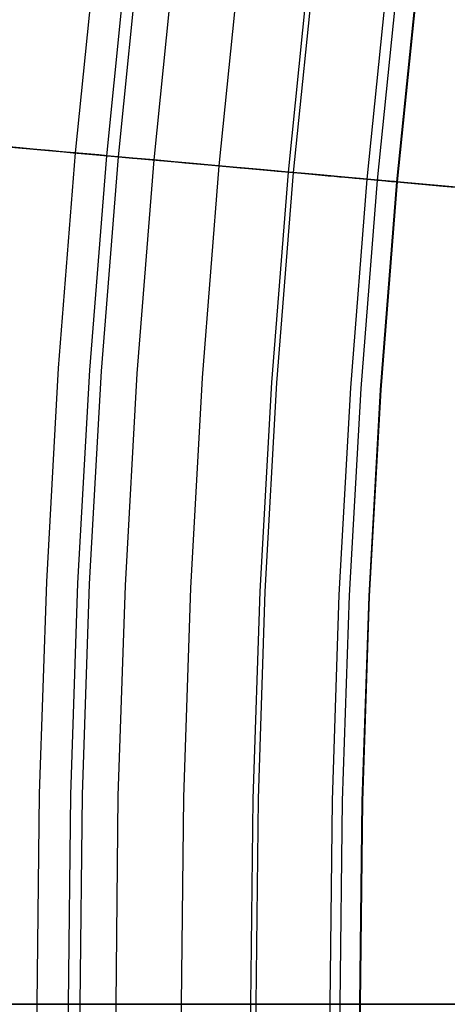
# Model space of a CAD drawing. Header units: millimetres. Extents: x -14 to 488, y -50 to 50.
# Tile 45 of 256: x 177.31 to 178.73, y -0.19 to 3.08. Entities that reach past the tile are written whole.
import ezdxf

# ---------------------------------------------------------------- set-up
doc = ezdxf.new("R2010")
doc.units = ezdxf.units.MM
doc.header["$MEASUREMENT"] = 0
doc.layers.add('Default', color=7, linetype='Continuous')

msp = doc.modelspace()

# ---------------------------------------------------------------- linework, layer by layer
at = {"layer": 'Default'}
for points in [[(177.368, -0.1931), (177.3758, 0.5063), (177.3994, 1.2116), (177.4391, 1.9224), (177.4955, 2.6382), (177.5688, 3.3585), (177.6595, 4.0826), (177.7678, 4.8102), (177.8941, 5.5405), (178.0386, 6.273), (178.2017, 7.007)], [(177.472, -0.1931), (177.4797, 0.504), (177.5032, 1.207), (177.5428, 1.9155), (177.599, 2.6289), (177.6721, 3.3467), (177.7624, 4.0685), (177.8704, 4.7937), (177.9963, 5.5216), (178.1403, 6.2517), (178.3029, 6.9833)], [(177.511, -0.1931), (177.5187, 0.5032), (177.5422, 1.2053), (177.5818, 1.9128), (177.6379, 2.6254), (177.7109, 3.3423), (177.8011, 4.0632), (177.9089, 4.7875), (178.0346, 5.5145), (178.1785, 6.2437), (178.3409, 6.9744)], [(177.63, -0.1931), (177.6377, 0.5005), (177.6611, 1.2), (177.7005, 1.9048), (177.7564, 2.6147), (177.8291, 3.3289), (177.919, 4.0471), (178.0264, 4.7686), (178.1517, 5.4928), (178.295, 6.2193), (178.4567, 6.9472)], [(177.8479, -0.1931), (177.8555, 0.4957), (177.8787, 1.1903), (177.9179, 1.8902), (177.9734, 2.5951), (178.0456, 3.3044), (178.1349, 4.0175), (178.2415, 4.734), (178.3659, 5.4532), (178.5082, 6.1745), (178.6688, 6.8974)], [(178.0786, -0.1931), (178.0862, 0.4906), (178.1092, 1.18), (178.1481, 1.8747), (178.2032, 2.5744), (178.2749, 3.2784), (178.3635, 3.9862), (178.4693, 4.6974), (178.5928, 5.4112), (178.7341, 6.1272), (178.8934, 6.8447)], [(178.0958, -0.1931), (178.1034, 0.4902), (178.1264, 1.1792), (178.1653, 1.8736), (178.2203, 2.5728), (178.292, 3.2764), (178.3805, 3.9839), (178.4863, 4.6946), (178.6097, 5.4081), (178.7509, 6.1237), (178.9102, 6.8407)], [(178.3421, -0.1931), (178.3496, 0.4847), (178.3725, 1.1682), (178.411, 1.857), (178.4656, 2.5507), (178.5367, 3.2487), (178.6246, 3.9505), (178.7295, 4.6555), (178.8519, 5.3633), (178.992, 6.0731), (179.15, 6.7845)], [(178.376, -0.1931), (178.3835, 0.484), (178.4063, 1.1667), (178.4448, 1.8548), (178.4994, 2.5476), (178.5704, 3.2449), (178.6581, 3.9459), (178.763, 4.6501), (178.8852, 5.3571), (179.0251, 6.0662), (179.183, 6.7767)], [(178.4414, -0.1931), (178.4489, 0.4825), (178.4716, 1.1638), (178.51, 1.8504), (178.5645, 2.5418), (178.6353, 3.2375), (178.7229, 3.937), (178.8275, 4.6398), (178.9495, 5.3452), (179.0891, 6.0528), (179.2466, 6.7618)], [(178.4431, -0.1931), (178.4506, 0.4825), (178.4734, 1.1637), (178.5118, 1.8503), (178.5662, 2.5416), (178.6371, 3.2373), (178.7246, 3.9368), (178.8292, 4.6395), (178.9512, 5.3449), (179.0908, 6.0524), (179.2483, 6.7614)], [(180.532, -13.9546), (180.1953, -13.2383), (179.8781, -12.517), (179.5804, -11.7916), (179.3022, -11.0627), (179.0436, -10.3312), (178.8043, -9.5978), (178.5843, -8.8632), (178.3835, -8.1281), (178.2017, -7.3932), (178.0386, -6.6591), (177.8941, -5.9266), (177.7678, -5.1963), (177.6595, -4.4688), (177.5688, -3.7446), (177.4955, -3.0243), (177.4391, -2.3086), (177.3994, -1.5978), (177.3758, -0.8924), (177.368, -0.1931)], [(180.6255, -13.9092), (180.2899, -13.1952), (179.9737, -12.4763), (179.677, -11.7533), (179.3998, -11.0269), (179.1419, -10.2978), (178.9035, -9.5668), (178.6842, -8.8346), (178.4841, -8.1019), (178.3029, -7.3694), (178.1403, -6.6378), (177.9963, -5.9077), (177.8704, -5.1798), (177.7624, -4.4547), (177.6721, -3.7329), (177.599, -3.015), (177.5428, -2.3016), (177.5032, -1.5931), (177.4797, -0.8901), (177.472, -0.1931)], [(180.6606, -13.8922), (180.3254, -13.1791), (180.0096, -12.4611), (179.7133, -11.7389), (179.4364, -11.0134), (179.1789, -10.2852), (178.9407, -9.5551), (178.7218, -8.8238), (178.5219, -8.0921), (178.3409, -7.3605), (178.1785, -6.6298), (178.0346, -5.9006), (177.9089, -5.1736), (177.8011, -4.4494), (177.7109, -3.7285), (177.6379, -3.0115), (177.5818, -2.299), (177.5422, -1.5914), (177.5187, -0.8893), (177.511, -0.1931)], [(180.7677, -13.8402), (180.4337, -13.1298), (180.1192, -12.4145), (179.8239, -11.6951), (179.5481, -10.9724), (179.2916, -10.2469), (179.0543, -9.5196), (178.8362, -8.7911), (178.637, -8.0621), (178.4567, -7.3333), (178.295, -6.6054), (178.1517, -5.879), (178.0264, -5.1547), (177.919, -4.4332), (177.8291, -3.7151), (177.7564, -3.0008), (177.7005, -2.291), (177.6611, -1.5861), (177.6377, -0.8866), (177.63, -0.1931)], [(180.9636, -13.745), (180.6321, -13.0396), (180.3197, -12.3293), (180.0265, -11.6149), (179.7526, -10.8972), (179.4979, -10.1768), (179.2623, -9.4546), (179.0456, -8.7311), (178.8479, -8.0072), (178.6688, -7.2835), (178.5082, -6.5607), (178.3659, -5.8393), (178.2415, -5.1201), (178.1349, -4.4037), (178.0456, -3.6905), (177.9734, -2.9812), (177.9179, -2.2763), (177.8787, -1.5764), (177.8555, -0.8818), (177.8479, -0.1931)], [(181.1712, -13.6443), (180.8421, -12.9441), (180.532, -12.2391), (180.241, -11.53), (179.9692, -10.8176), (179.7163, -10.1026), (179.4825, -9.3857), (179.2675, -8.6677), (179.0712, -7.9491), (178.8934, -7.2308), (178.7341, -6.5133), (178.5928, -5.7973), (178.4693, -5.0835), (178.3635, -4.3723), (178.2749, -3.6645), (178.2032, -2.9605), (178.1481, -2.2609), (178.1092, -1.5661), (178.0862, -0.8767), (178.0786, -0.1931)], [(181.1867, -13.6367), (180.8578, -12.937), (180.5479, -12.2323), (180.2571, -11.5237), (179.9853, -10.8117), (179.7326, -10.0971), (179.4989, -9.3806), (179.284, -8.6629), (179.0879, -7.9448), (178.9102, -7.2269), (178.7509, -6.5098), (178.6097, -5.7942), (178.4863, -5.0807), (178.3805, -4.37), (178.292, -3.6626), (178.2203, -2.9589), (178.1653, -2.2597), (178.1264, -1.5653), (178.1034, -0.8763), (178.0958, -0.1931)], [(181.4083, -13.5292), (181.082, -12.835), (180.7746, -12.136), (180.4861, -11.433), (180.2165, -10.7267), (179.9658, -10.0178), (179.734, -9.3071), (179.5208, -8.5951), (179.3262, -7.8828), (179.15, -7.1706), (178.992, -6.4592), (178.8519, -5.7494), (178.7295, -5.0416), (178.6246, -4.3366), (178.5367, -3.6348), (178.4656, -2.9368), (178.411, -2.2432), (178.3725, -1.5543), (178.3496, -0.8708), (178.3421, -0.1931)], [(181.4387, -13.5144), (181.1128, -12.821), (180.8057, -12.1228), (180.5176, -11.4205), (180.2483, -10.715), (179.9979, -10.0069), (179.7663, -9.297), (179.5534, -8.5858), (179.359, -7.8742), (179.183, -7.1628), (179.0251, -6.4523), (178.8852, -5.7432), (178.763, -5.0363), (178.6581, -4.332), (178.5704, -3.631), (178.4994, -2.9338), (178.4448, -2.2409), (178.4063, -1.5528), (178.3835, -0.8701), (178.376, -0.1931)], [(181.4976, -13.4858), (181.1723, -12.7939), (180.8659, -12.0972), (180.5784, -11.3965), (180.3097, -10.6925), (180.0598, -9.9859), (179.8287, -9.2774), (179.6162, -8.5678), (179.4223, -7.8578), (179.2466, -7.1479), (179.0891, -6.4389), (178.9495, -5.7313), (178.8275, -5.0259), (178.7229, -4.3231), (178.6353, -3.6236), (178.5645, -2.9279), (178.51, -2.2365), (178.4716, -1.5499), (178.4489, -0.8686), (178.4414, -0.1931)], [(181.4991, -13.4851), (181.1739, -12.7932), (180.8675, -12.0965), (180.58, -11.3958), (180.3113, -10.6919), (180.0615, -9.9853), (179.8304, -9.2769), (179.6179, -8.5674), (179.424, -7.8573), (179.2483, -7.1475), (179.0908, -6.4385), (178.9512, -5.731), (178.8292, -5.0256), (178.7246, -4.3229), (178.6371, -3.6234), (178.5662, -2.9277), (178.5118, -2.2364), (178.4734, -1.5498), (178.4506, -0.8686), (178.4431, -0.1931)]]:
    msp.add_lwpolyline(points, dxfattribs=at)
at = {"layer": 'Default', "extrusion": (0.087068, 0.99608, -0.015608)}
msp.add_lwpolyline([(-177.1164, 98.9115), (-177.0235, 98.9281)], dxfattribs=at)
at = {"layer": 'Default'}
for points in [[(180.2568, 2.3891, 76.8205), (178.7244, 2.5273, 67.1065), (177.599, 2.6289, 58.875), (176.8014, 2.7008, 51.8783)], [(177.2686, 2.6587, 24.6268), (177.3253, 2.6536, 24.5938), (177.3807, 2.6486, 24.5595), (177.4349, 2.6437, 24.524), (177.4877, 2.6389, 24.4873), (177.5392, 2.6343, 24.4496), (177.5893, 2.6298, 24.4108), (177.6379, 2.6254, 24.3711), (177.685, 2.6211, 24.3305), (177.7306, 2.617, 24.289), (177.7747, 2.613, 24.2467), (177.8173, 2.6092, 24.2037), (177.8585, 2.6055, 24.1601), (177.8982, 2.6019, 24.1159), (177.9365, 2.5984, 24.0711), (177.9734, 2.5951, 24.0259), (178.0089, 2.5919, 23.9802), (178.043, 2.5888, 23.9342), (178.0757, 2.5859, 23.8879), (178.1072, 2.583, 23.8412), (178.1373, 2.5803, 23.7943), (178.1662, 2.5777, 23.7472), (178.1939, 2.5752, 23.6999), (178.2203, 2.5728, 23.6525), (178.2456, 2.5705, 23.6049), (178.2697, 2.5684, 23.5572), (178.2927, 2.5663, 23.5094), (178.3145, 2.5643, 23.4616), (178.3353, 2.5624, 23.4137), (178.355, 2.5607, 23.3657), (178.3737, 2.559, 23.3176), (178.3914, 2.5574, 23.2695), (178.4081, 2.5559, 23.2214), (178.4238, 2.5545, 23.1732), (178.4386, 2.5531, 23.1251), (178.4525, 2.5519, 23.0769), (178.4776, 2.5496, 22.9805), (178.4994, 2.5476, 22.8843), (178.518, 2.546, 22.7881), (178.5335, 2.5446, 22.6922), (178.546, 2.5434, 22.5964), (178.5555, 2.5426, 22.5007), (178.5623, 2.542, 22.4053), (178.5662, 2.5416, 22.31), (178.5675, 2.5415, 22.2148), (178.5662, 2.5416, 22.1199), (178.5624, 2.542, 22.0251), (178.5561, 2.5425, 21.9305), (178.5472, 2.5433, 21.8361), (178.5359, 2.5444, 21.742), (178.522, 2.5456, 21.648), (178.5057, 2.5471, 21.5543), (178.4869, 2.5488, 21.4608), (178.4656, 2.5507, 21.3677), (178.4419, 2.5528, 21.2748), (178.4157, 2.5552, 21.1822), (178.3869, 2.5578, 21.09), (178.3555, 2.5606, 20.9981), (178.3215, 2.5637, 20.9067), (178.2848, 2.567, 20.8157), (178.2454, 2.5706, 20.7252), (178.2032, 2.5744, 20.6352), (178.1581, 2.5784, 20.5457), (178.1102, 2.5828, 20.4569), (178.0593, 2.5873, 20.3689), (178.0052, 2.5922, 20.2816), (177.948, 2.5974, 20.1953), (177.8876, 2.6028, 20.1099), (177.8237, 2.6086, 20.0257), (177.7564, 2.6147, 19.9426), (177.6855, 2.6211, 19.8609), (177.6111, 2.6278, 19.7806), (177.5725, 2.6313, 19.7411), (177.5329, 2.6348, 19.702), (177.4925, 2.6385, 19.6634), (177.451, 2.6422, 19.6253), (177.4087, 2.646, 19.5877), (177.3653, 2.65, 19.5507), (177.3211, 2.654, 19.5143), (177.2758, 2.658, 19.4784)], [(177.2694, 2.6586, 1.74), (177.3805, 2.6486, 1.6796), (177.4955, 2.6382, 1.621), (177.6145, 2.6275, 1.5642), (177.7376, 2.6164, 1.5092), (177.8648, 2.6049, 1.4561), (177.9961, 2.593, 1.405), (178.1317, 2.5808, 1.3559), (178.2716, 2.5682, 1.3088), (178.4159, 2.5552, 1.2638), (178.5645, 2.5418, 1.2211), (178.7176, 2.528, 1.1805), (178.8751, 2.5137, 1.1423)], [(183.2903, -0.1931, 101.6635), (178.6701, -0.1931, 76.9181), (177.125, -0.1931, 67.1466), (175.9922, -0.1931, 58.8687), (175.1983, -0.1931, 51.9042)], [(183.2903, -0.1931, 101.6635), (178.6701, -0.1931, 76.9181), (177.125, -0.1931, 67.1466), (175.9922, -0.1931, 58.8687), (175.1983, -0.1931, 51.9042)], [(175.2372, -0.1931, 1.4102), (175.3499, -0.1931, 1.3034), (175.4664, -0.1931, 1.1996), (175.5868, -0.1931, 1.0989), (175.7109, -0.1931, 1.0011), (175.8388, -0.1931, 0.9063), (175.9706, -0.1931, 0.8146), (176.1061, -0.1931, 0.7259), (176.2454, -0.1931, 0.6403), (176.3885, -0.1931, 0.5577), (176.5354, -0.1931, 0.4781), (176.686, -0.1931, 0.4016), (176.8405, -0.1931, 0.3282), (176.9987, -0.1931, 0.2578), (177.1608, -0.1931, 0.1905), (177.3266, -0.1931, 0.1263), (177.4962, -0.1931, 0.0651), (177.6695, -0.1931, 0.0071), (177.8467, -0.1931, -0.0479), (178.0276, -0.1931, -0.0998), (178.2123, -0.1931, -0.1486), (178.4007, -0.1931, -0.1942), (178.5929, -0.1931, -0.2368), (178.7889, -0.1931, -0.2762)], [(175.2372, -0.1931, 1.4102), (175.3499, -0.1931, 1.3034), (175.4664, -0.1931, 1.1996), (175.5868, -0.1931, 1.0989), (175.7109, -0.1931, 1.0011), (175.8388, -0.1931, 0.9063), (175.9706, -0.1931, 0.8146), (176.1061, -0.1931, 0.7259), (176.2454, -0.1931, 0.6403), (176.3885, -0.1931, 0.5577), (176.5354, -0.1931, 0.4781), (176.686, -0.1931, 0.4016), (176.8405, -0.1931, 0.3282), (176.9987, -0.1931, 0.2578), (177.1608, -0.1931, 0.1905), (177.3266, -0.1931, 0.1263), (177.4962, -0.1931, 0.0651), (177.6695, -0.1931, 0.0071), (177.8467, -0.1931, -0.0479), (178.0276, -0.1931, -0.0998), (178.2123, -0.1931, -0.1486), (178.4007, -0.1931, -0.1942), (178.5929, -0.1931, -0.2368), (178.7889, -0.1931, -0.2762)], [(176.6712, -0.1931, 51.8783), (177.472, -0.1931, 58.875), (178.6019, -0.1931, 67.1065), (180.1406, -0.1931, 76.8205)], [(180.1406, -0.1931, 76.8205), (178.6019, -0.1931, 67.1065), (177.472, -0.1931, 58.875), (176.6712, -0.1931, 51.8783)], [(178.7532, -0.1931, 1.1423), (178.5951, -0.1931, 1.1805), (178.4414, -0.1931, 1.2211), (178.2921, -0.1931, 1.2638), (178.1473, -0.1931, 1.3088), (178.0069, -0.1931, 1.3559), (177.8707, -0.1931, 1.405), (177.7388, -0.1931, 1.4561), (177.6111, -0.1931, 1.5092), (177.4875, -0.1931, 1.5642), (177.368, -0.1931, 1.621), (177.2526, -0.1931, 1.6796)], [(177.2526, -0.1931, 1.6796), (177.368, -0.1931, 1.621), (177.4875, -0.1931, 1.5642), (177.6111, -0.1931, 1.5092), (177.7388, -0.1931, 1.4561), (177.8707, -0.1931, 1.405), (178.0069, -0.1931, 1.3559), (178.1473, -0.1931, 1.3088), (178.2921, -0.1931, 1.2638), (178.4414, -0.1931, 1.2211), (178.5951, -0.1931, 1.1805), (178.7532, -0.1931, 1.1423)], [(177.2809, -0.1931, 19.5877), (177.3234, -0.1931, 19.6253), (177.365, -0.1931, 19.6634), (177.4056, -0.1931, 19.702), (177.4453, -0.1931, 19.7411), (177.4841, -0.1931, 19.7806), (177.5589, -0.1931, 19.8609), (177.63, -0.1931, 19.9426), (177.6976, -0.1931, 20.0257), (177.7617, -0.1931, 20.1099), (177.8224, -0.1931, 20.1953), (177.8799, -0.1931, 20.2816), (177.9341, -0.1931, 20.3689), (177.9853, -0.1931, 20.4569), (178.0334, -0.1931, 20.5457), (178.0786, -0.1931, 20.6352), (178.121, -0.1931, 20.7252), (178.1606, -0.1931, 20.8157), (178.1974, -0.1931, 20.9067), (178.2316, -0.1931, 20.9981), (178.2631, -0.1931, 21.09), (178.292, -0.1931, 21.1822), (178.3183, -0.1931, 21.2748), (178.3421, -0.1931, 21.3677), (178.3635, -0.1931, 21.4608), (178.3823, -0.1931, 21.5543), (178.3987, -0.1931, 21.648), (178.4126, -0.1931, 21.742), (178.424, -0.1931, 21.8361), (178.4329, -0.1931, 21.9305), (178.4393, -0.1931, 22.0251), (178.4431, -0.1931, 22.1199), (178.4444, -0.1931, 22.2148), (178.4431, -0.1931, 22.31), (178.4391, -0.1931, 22.4053), (178.4324, -0.1931, 22.5007), (178.4228, -0.1931, 22.5964), (178.4102, -0.1931, 22.6922), (178.3946, -0.1931, 22.7881), (178.376, -0.1931, 22.8843), (178.3541, -0.1931, 22.9805), (178.3289, -0.1931, 23.0769), (178.315, -0.1931, 23.1251), (178.3001, -0.1931, 23.1732), (178.2843, -0.1931, 23.2214), (178.2676, -0.1931, 23.2695), (178.2498, -0.1931, 23.3176), (178.2311, -0.1931, 23.3657), (178.2113, -0.1931, 23.4137), (178.1904, -0.1931, 23.4616), (178.1685, -0.1931, 23.5094), (178.1454, -0.1931, 23.5572), (178.1212, -0.1931, 23.6049), (178.0958, -0.1931, 23.6525), (178.0693, -0.1931, 23.6999), (178.0415, -0.1931, 23.7472), (178.0125, -0.1931, 23.7943), (177.9822, -0.1931, 23.8412)], [(177.3072, -0.1931, 24.524), (177.3602, -0.1931, 24.4873), (177.4119, -0.1931, 24.4496), (177.4622, -0.1931, 24.4108), (177.511, -0.1931, 24.3711), (177.5583, -0.1931, 24.3305), (177.6041, -0.1931, 24.289), (177.6483, -0.1931, 24.2467), (177.6911, -0.1931, 24.2037), (177.7325, -0.1931, 24.1601), (177.7724, -0.1931, 24.1159), (177.8108, -0.1931, 24.0711), (177.8479, -0.1931, 24.0259), (177.8835, -0.1931, 23.9802), (177.9177, -0.1931, 23.9342), (177.9506, -0.1931, 23.8879), (177.9822, -0.1931, 23.8412), (178.0125, -0.1931, 23.7943), (178.0415, -0.1931, 23.7472), (178.0693, -0.1931, 23.6999), (178.0958, -0.1931, 23.6525), (178.1212, -0.1931, 23.6049), (178.1454, -0.1931, 23.5572), (178.1685, -0.1931, 23.5094), (178.1904, -0.1931, 23.4616), (178.2113, -0.1931, 23.4137), (178.2311, -0.1931, 23.3657), (178.2498, -0.1931, 23.3176), (178.2676, -0.1931, 23.2695), (178.2843, -0.1931, 23.2214), (178.3001, -0.1931, 23.1732), (178.315, -0.1931, 23.1251), (178.3289, -0.1931, 23.0769), (178.3541, -0.1931, 22.9805), (178.376, -0.1931, 22.8843), (178.3946, -0.1931, 22.7881), (178.4102, -0.1931, 22.6922), (178.4228, -0.1931, 22.5964), (178.4324, -0.1931, 22.5007), (178.4391, -0.1931, 22.4053), (178.4431, -0.1931, 22.31), (178.4444, -0.1931, 22.2148), (178.4431, -0.1931, 22.1199), (178.4393, -0.1931, 22.0251), (178.4329, -0.1931, 21.9305), (178.424, -0.1931, 21.8361), (178.4126, -0.1931, 21.742), (178.3987, -0.1931, 21.648), (178.3823, -0.1931, 21.5543), (178.3635, -0.1931, 21.4608), (178.3421, -0.1931, 21.3677), (178.3183, -0.1931, 21.2748), (178.292, -0.1931, 21.1822), (178.2631, -0.1931, 21.09), (178.2316, -0.1931, 20.9981), (178.1974, -0.1931, 20.9067), (178.1606, -0.1931, 20.8157), (178.121, -0.1931, 20.7252), (178.0786, -0.1931, 20.6352), (178.0334, -0.1931, 20.5457), (177.9853, -0.1931, 20.4569), (177.9341, -0.1931, 20.3689), (177.8799, -0.1931, 20.2816), (177.8224, -0.1931, 20.1953), (177.7617, -0.1931, 20.1099), (177.6976, -0.1931, 20.0257), (177.63, -0.1931, 19.9426), (177.5589, -0.1931, 19.8609), (177.4841, -0.1931, 19.7806), (177.4453, -0.1931, 19.7411), (177.4056, -0.1931, 19.702), (177.365, -0.1931, 19.6634), (177.3234, -0.1931, 19.6253), (177.2809, -0.1931, 19.5877)]]:
    msp.add_polyline3d(points, dxfattribs=at)

doc.saveas('drawing.dxf')
